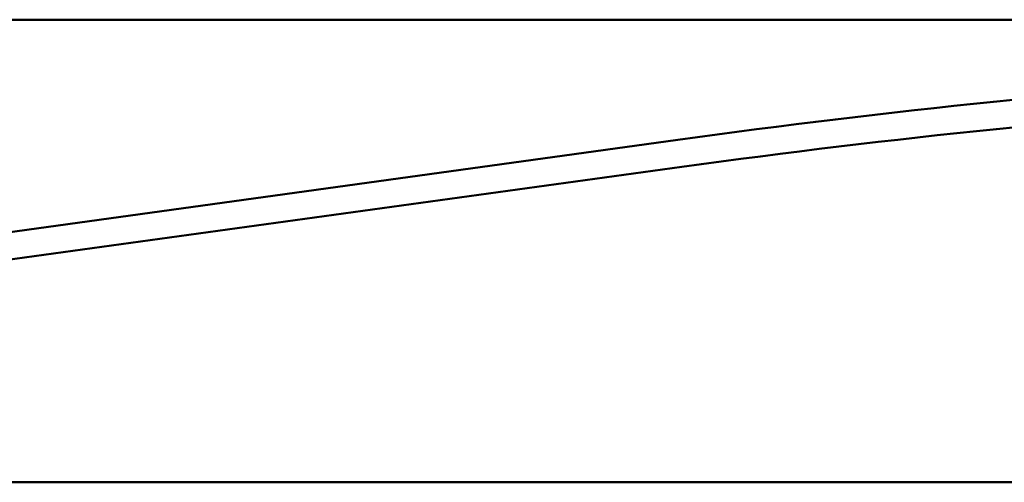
# Model space of a CAD drawing. Header units: inches. Extents: x 1.9 to 64.4, y 1.6 to 69.2.
# Tile 129 of 195: x 37.3 to 39.5, y 42 to 43. Entities that reach past the tile are written whole.
import ezdxf

# ---------------------------------------------------------------- set-up
doc = ezdxf.new("R2010")
doc.units = ezdxf.units.IN
doc.header["$MEASUREMENT"] = 0
doc.layers.add('Visible (ANSI)', color=7, linetype='Continuous', lineweight=50)

msp = doc.modelspace()

# ---------------------------------------------------------------- linework, layer by layer
at = {"layer": 'Visible (ANSI)'}
for p, q in [((21.545, 42.9663), (53.3725, 42.9663)), ((35.0879, 42.1989), (38.7666, 42.7067)), ((38.7751, 42.6481), (35.0962, 42.1419)), ((21.835, 41.9663), (45.3187, 41.9663))]:
    msp.add_line(p, q, dxfattribs=at)
for centre, radius, start, end in [((41.5058, 22.8634), 20.0315, 90, 97.85963), ((41.4973, 22.8661), 19.9685, 89.9755, 97.83513)]:
    msp.add_arc(centre, radius, start, end, dxfattribs=at)

doc.saveas('drawing.dxf')
